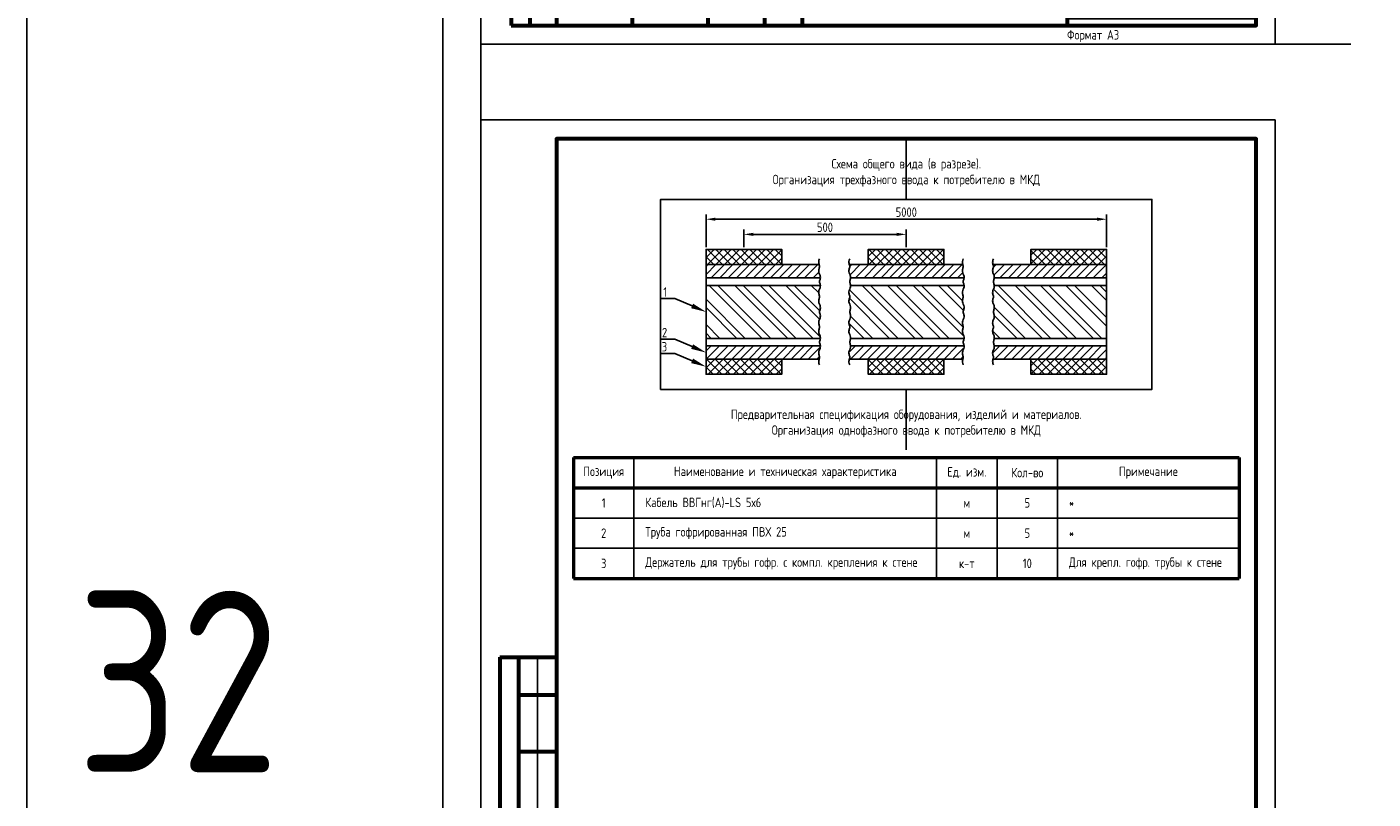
# Model space of a CAD drawing. Header units: millimetres. Extents: x -110 to 4101, y -10868 to 110.
# Tile 6 of 90: x -110 to 246, y -10017 to -9812. Entities that reach past the tile are written whole.
import ezdxf
from ezdxf import colors
from ezdxf.entities.mleader import LeaderData, LeaderLine
from ezdxf.enums import TextEntityAlignment as Align
from ezdxf.math import Vec2, Vec3

# ---------------------------------------------------------------- set-up
doc = ezdxf.new("R2010")
doc.units = ezdxf.units.MM
doc.layers.add('01.Вспомогательный_слой', color=1, linetype='Continuous', plot=False)
doc.layers.add('Формат', color=7, linetype='Continuous', lineweight=25)
doc.layers.add('Формат @ 1', color=7, linetype='Continuous', lineweight=25)
doc.styles.get("Standard").update_dxf_attribs({"font": 'arial.ttf'})
doc.styles.add('ЭП', font='GOST.TTF')
doc.dimstyles.new('ISO-25', dxfattribs={"dimtxt": 2.5, "dimasz": 2.5, "dimexe": 1.25, "dimexo": 0.625, "dimtad": 1, "dimtxsty": 'Standard', "dimcen": 2.5, "dimadec": 0, "dimazin": 0, "dimtfac": 1, "dimtmove": 0, "dimatfit": 3, "dimfxl": 1, "dimarcsym": 0})
picture_1 = doc.add_image_def('image3.png', size_in_pixel=(587, 136))
pattern_1 = [(45, (-213.2136, -228.4686), (-1.12253202, 1.12253202), []), (135, (-213.2136, -228.4686), (-1.12253202, -1.12253202), [])]

# ---------------------------------------------------------------- blocks, each defined once
blk = doc.blocks.new('*U78')
at = {"layer": 'Формат', "color": 7, "linetype": 'Continuous', "lineweight": 60}
for p, q in [((5, 150), (20, 150)), ((5, 150), (5, 85)), ((10, 150), (10, 85)), ((10, 140), (20, 140)), ((10, 125), (20, 125)), ((10, 105), (20, 105)), ((5, 85), (13, 85)), ((8, 85), (20, 85)), ((8, 85), (8, 0)), ((13, 85), (13, 0)), ((8, 60), (20, 60)), ((20, 55), (205, 55)), ((20, 55), (20, 0)), ((30, 55), (30, 30)), ((40, 55), (40, 0)), ((50, 55), (50, 30)), ((60, 55), (60, 0)), ((75, 55), (75, 0)), ((85, 55), (85, 0)), ((85, 45), (205, 45)), ((20, 35), (85, 35)), ((20, 30), (205, 30)), ((155, 30), (155, 0)), ((170, 30), (170, 15)), ((185, 30), (185, 15)), ((8, 25), (20, 25)), ((155, 25), (205, 25)), ((85, 15), (205, 15)), ((8, 0), (20, 0))]:
    blk.add_line(p, q, dxfattribs=at)
at = {"layer": 'Формат', "color": 7, "linetype": 'Continuous', "lineweight": 25}
for p, q in [((15, 150), (15, 85)), ((20, 50), (85, 50)), ((20, 45), (85, 45)), ((20, 40), (85, 40)), ((20, 25), (85, 25)), ((20, 20), (85, 20)), ((20, 15), (85, 15)), ((20, 10), (85, 10)), ((20, 5), (85, 5))]:
    blk.add_line(p, q, dxfattribs=at)
blk.add_lwpolyline([(0, -5), (210, -5), (210, 292), (0, 292)], close=True, dxfattribs=at)
at = {"layer": 'Формат', "color": 7, "linetype": 'Continuous', "lineweight": 60}
blk.add_lwpolyline([(20, 0), (205, 0), (205, 287), (20, 287)], close=True, dxfattribs=at)
at = {"layer": 'Формат', "color": 7, "linetype": 'Continuous', "lineweight": 25, "style": 'ЭП'}
blk.add_text('Согласовано', height=2.5, rotation=90, dxfattribs=at).set_placement((7.5, 86), align=Align.MIDDLE_LEFT)
for s, p in [('Взам. инв. №', (10.5, 72.5)), ('Подп. и дата', (10.5, 42.5)), ('Инв. № подл.', (10.5, 12.5))]:
    blk.add_text(s, height=2.5, rotation=90, dxfattribs=at).set_placement(p, align=Align.MIDDLE_CENTER)
for s, p in [('Изм.', (21.81, 31.25)), ('Кол.уч.', (30.38, 31.25)), ('Лист', (41.54, 31.25)), ('№док.', (50.89, 31.24)), ('Подп.', (63.99, 31.25)), ('Дата', (75.95, 31.25)), ('Стадия', (157.47, 26.25)), ('Лист', (173.99, 26.25)), ('Листов', (188.99, 26.25))]:
    blk.add_text(s, height=2.5, dxfattribs=at).set_placement(p)
at = {"layer": 'Формат', "color": 7, "linetype": 'Continuous', "lineweight": 25, "style": 'ЭП', "flags": 8}
for tag, p in [('СОГЛ_ФИО_1', (12.5, 106)), ('СОГЛ_ФИО_2', (17.5, 106)), ('СОГЛ_ДОЛЖ_1', (12.5, 86)), ('СОГЛ_ДОЛЖ_2', (17.5, 86))]:
    blk.add_attdef(tag, text='', height=2.5, rotation=90, dxfattribs=at).set_placement(p, align=Align.MIDDLE_LEFT)
for tag, height, p in [('ОБОЗНАЧЕНИЕ', 5, (145, 50)), ('ОБЪЕКТ', 2.5, (145, 37.5)), ('НАИМЕНОВАНИЕ', 2.5, (120, 22.5)), ('Стадия', 2.5, (162.5, 20)), ('Лист', 2.5, (177.5, 20)), ('Листов', 2.5, (195, 20)), ('НАИМ_ИЗОБРАЖЕНИЙ', 2.5, (120, 7.5))]:
    blk.add_attdef(tag, text='', height=height, dxfattribs=at).set_placement(p, align=Align.MIDDLE_CENTER)
for tag, p in [('изм.№', (21, 37.5)), ('изм.уч.', (31, 37.5)), ('изм.лист', (41, 37.5)), ('изм.№_док.', (50.5, 37.5)), ('изм_дата', (76, 37.5)), ('Должн_1', (21, 27.5)), ('ФИО_1', (41, 27.5)), ('дата_1', (76, 27.5)), ('ДОЛЖН_2', (21, 22.5)), ('ФИО_2', (41, 22.5)), ('дата_2', (76, 22.5)), ('Должн_3', (21, 17.5)), ('ФИО_3', (41, 17.5)), ('дата_3', (76, 17.5)), ('ДОЛЖН_4', (21, 12.5)), ('ФИО_4', (41, 12.5)), ('дата_4', (76, 12.5)), ('ДОЛЖН_5', (21, 7.5)), ('ФИО_5', (41, 7.5)), ('дата_5', (76, 7.5)), ('ДОЛЖН_6', (21, 2.5)), ('ФИО_6', (41, 2.5)), ('дата_6', (76, 2.5)), ('ФОРМ.ЛИСТА', (155, -2.5))]:
    blk.add_attdef(tag, text='', height=2.5, dxfattribs=at).set_placement(p, align=Align.MIDDLE_LEFT)
blk.add_attdef('N_ИНВ', text='', height=2.5, rotation=90, dxfattribs=at).set_placement((16.5, 12.5), align=Align.MIDDLE_CENTER)
at = {"ltscale": 0.2}
image = blk.add_image(picture_1, insert=(155, 1.71), size_in_units=(50, 11.58), dxfattribs=at)
image.dxf.flags = 7
blk = doc.blocks.new('*T129')
at = {"color": 0, "linetype": 'ByBlock', "lineweight": 50, "ltscale": 0.2, "transparency": 16777216}
for p, q in [((0, 0), (176, 0)), ((0, 0), (0, -32)), ((176, 0), (176, -32)), ((0, -8), (176, -8)), ((0, -32), (176, -32))]:
    blk.add_line(p, q, dxfattribs=at)
at = {"color": 0, "linetype": 'ByBlock', "ltscale": 0.2, "transparency": 16777216}
for p, q in [((16, 0), (16, -32)), ((96, 0), (96, -32)), ((112, 0), (112, -32)), ((128, 0), (128, -32)), ((0, -16), (16, -16)), ((0, -24), (16, -24)), ((96, -24), (112, -24))]:
    blk.add_line(p, q, dxfattribs=at)
at = {"color": 0, "linetype": 'ByBlock', "lineweight": -2, "ltscale": 0.2, "transparency": 16777216}
for p, q in [((16, -16), (176, -16)), ((16, -24), (96, -24)), ((112, -24), (176, -24))]:
    blk.add_line(p, q, dxfattribs=at)
at = {"color": 0, "ltscale": 0.2, "transparency": 16777216, "char_height": 2.5, "style": 'ЭП'}
for s, insert, width, attachment_point in [('{\\fGOST type A|b1|i0|c204|p34;Позиция}', (8, -4), 10, 5), ('{\\fGOST type A|b1|i0|c204|p34;Наименование и техническая характеристика}', (56, -4), 74, 5), ('{\\fGOST type A|b1|i0|c204|p34;Ед. изм.}', (104, -4), 10, 5), ('{\\fGOST type A|b1|i0|c204|p34;Кол-во}', (120, -4), 10, 5), ('{\\fGOST type A|b1|i0|c204|p34;Примечание}', (152, -4), 42, 5), ('1', (8, -12), 10, 5), ('Кабель ВВГнг(А)-LS 5х6', (19, -12), 74, 4), ('5', (120, -12), 10, 5), ('*', (131, -12), 42, 4), ('м', (104, -12), 10, 5), ('2', (8, -20), 10, 5), ('Труба гофрированная ПВХ 25', (19, -20), 74, 4), ('м', (104, -20), 10, 5), ('5', (120, -20), 10, 5), ('*', (131, -20), 42, 4), ('Держатель для трубы гофр. с компл. крепления к стене', (19, -28), 74, 4), ('Для крепл. гофр. трубы к стене', (131, -28), 42, 4), ('3', (8, -28), 10, 5), ('к-т', (104, -28), 10, 5), ('10', (120, -28), 10, 5)]:
    blk.add_mtext(s, dxfattribs=dict(at, insert=insert, width=width, attachment_point=attachment_point))
blk = doc.blocks.new('*D130')
at = {"color": 0, "lineweight": -2, "ltscale": 0.2, "transparency": 16777216}
for p, q in [((79.55, -9870.62), (79.55, -9866)), ((82.05, -9867.25), (119.95, -9867.25)), ((122.45, -9870.62), (122.45, -9866))]:
    blk.add_line(p, q, dxfattribs=at)
at = {"color": 0, "ltscale": 0.2, "transparency": 16777216}
for points in [[(82.05, -9866.83), (82.05, -9867.67), (79.55, -9867.25)], [(119.95, -9866.83), (119.95, -9867.67), (122.45, -9867.25)]]:
    blk.add_solid(points, dxfattribs=at)
at = {"layer": 'Defpoints', "color": 0, "ltscale": 0.2, "transparency": 16777216}
for p in [(122.45, -9867.25), (79.55, -9871.25), (122.45, -9871.25)]:
    blk.add_point(p, dxfattribs=at)
at = {"color": 0, "ltscale": 0.2, "transparency": 16777216, "insert": (101, -9865.38), "char_height": 2.5, "attachment_point": 5, "style": 'ЭП'}
blk.add_mtext('500', dxfattribs=at)
blk = doc.blocks.new('*D128')
at = {"color": 0, "lineweight": -2, "ltscale": 0.2, "transparency": 16777216}
for p, q in [((69.55, -9870.62), (69.55, -9862)), ((175.45, -9870.62), (175.45, -9862)), ((72.05, -9863.25), (172.95, -9863.25))]:
    blk.add_line(p, q, dxfattribs=at)
at = {"color": 0, "ltscale": 0.2, "transparency": 16777216}
for points in [[(72.05, -9862.83), (72.05, -9863.67), (69.55, -9863.25)], [(172.95, -9862.83), (172.95, -9863.67), (175.45, -9863.25)]]:
    blk.add_solid(points, dxfattribs=at)
at = {"layer": 'Defpoints', "color": 0, "ltscale": 0.2, "transparency": 16777216}
for p in [(175.45, -9863.25), (69.55, -9871.25), (175.45, -9871.25)]:
    blk.add_point(p, dxfattribs=at)
at = {"color": 0, "ltscale": 0.2, "transparency": 16777216, "insert": (122.5, -9861.38), "char_height": 2.5, "attachment_point": 5, "style": 'ЭП'}
blk.add_mtext('5000', dxfattribs=at)

msp = doc.modelspace()

# ---------------------------------------------------------------- hatches: boundary and pattern name
at = {"ltscale": 0.2}
h = msp.add_hatch(dxfattribs=at)
h.set_pattern_fill('ANSI37', color=256, scale=0.5)
h.set_pattern_definition(pattern_1)
h.paths.add_polyline_path([(89.553, -9875.25), (89.553, -9871.25), (69.553, -9871.25), (69.553, -9875.25)])
h.paths.add_polyline_path([(89.553, -9904.25), (89.553, -9900.25), (69.553, -9900.25), (69.553, -9904.25)])
h = msp.add_hatch(dxfattribs=at)
h.set_pattern_fill('ANSI37', color=256, scale=0.5)
h.set_pattern_definition(pattern_1)
h.paths.add_polyline_path([(132.447, -9875.25), (132.447, -9871.25), (112.447, -9871.25), (112.447, -9875.25)])
h.paths.add_polyline_path([(132.447, -9904.25), (132.447, -9900.25), (112.447, -9900.25), (112.447, -9904.25)])
h = msp.add_hatch(dxfattribs=at)
h.set_pattern_fill('ANSI37', color=256, scale=0.5)
h.set_pattern_definition(pattern_1)
h.paths.add_polyline_path([(175.447, -9875.25), (175.447, -9871.25), (155.447, -9871.25), (155.447, -9875.25)])
h.paths.add_polyline_path([(175.447, -9904.25), (175.447, -9900.25), (155.447, -9900.25), (155.447, -9904.25)])
h = msp.add_hatch(dxfattribs=at)
h.set_pattern_fill('ANSI31', color=256, scale=0.5)
h.set_pattern_definition([(45, (-213.2136, -228.4686), (-1.12253202, 1.12253202), [])])
h.paths.add_polyline_path([(99.421, -9876.339), (99.482, -9876.133), (99.532, -9875.938), (99.553, -9875.75), (99.532, -9875.562), (99.482, -9875.367), (99.447, -9875.25), (69.553, -9875.25), (69.553, -9878.75), (99.553, -9878.75), (99.553, -9877.75), (99.409, -9877.397), (99.342, -9877.086), (99.333, -9876.81), (99.365, -9876.562)])
h.paths.add_polyline_path([(99.532, -9899.562), (99.482, -9899.367), (99.421, -9899.161), (99.365, -9898.938), (99.333, -9898.69), (99.342, -9898.414), (99.409, -9898.103), (99.553, -9897.75), (99.553, -9896.75), (69.553, -9896.75), (69.553, -9900.25), (99.447, -9900.25), (99.482, -9900.133), (99.532, -9899.938), (99.553, -9899.75)])
h.paths.add_polyline_path([(137.409, -9877.397), (137.342, -9877.086), (137.333, -9876.81), (137.365, -9876.562), (137.421, -9876.339), (137.482, -9876.133), (137.532, -9875.938), (137.553, -9875.75), (137.532, -9875.562), (137.482, -9875.367), (137.447, -9875.25), (107.553, -9875.25), (107.553, -9877.75), (107.696, -9878.103), (107.764, -9878.414), (107.774, -9878.75), (137.553, -9878.75), (137.553, -9877.75)])
h.paths.add_polyline_path([(137.553, -9897.75), (137.553, -9896.75), (107.765, -9896.75), (107.772, -9896.81), (107.764, -9897.086), (107.696, -9897.397), (107.553, -9897.75), (107.553, -9900.25), (137.447, -9900.25), (137.482, -9900.133), (137.532, -9899.938), (137.553, -9899.75), (137.532, -9899.562), (137.482, -9899.367), (137.421, -9899.161), (137.365, -9898.938), (137.333, -9898.69), (137.342, -9898.414), (137.409, -9898.103)])
h.paths.add_polyline_path([(175.447, -9875.25), (145.553, -9875.25), (145.553, -9877.75), (145.696, -9878.103), (145.764, -9878.414), (145.774, -9878.75), (175.447, -9878.75)])
h.paths.add_polyline_path([(175.447, -9896.75), (145.765, -9896.75), (145.772, -9896.81), (145.764, -9897.086), (145.696, -9897.397), (145.553, -9897.75), (145.553, -9900.25), (175.447, -9900.25)])
h = msp.add_hatch(dxfattribs=at)
h.set_pattern_fill('ANSI32', color=256, scale=0.5, angle=90)
h.set_pattern_definition([(135, (-213.2136, -228.4686), (-3.367596, -3.367596), []), (135, (-213.2136, -226.2235), (-3.367596, -3.367596), [])])
h.paths.add_polyline_path([(99.765, -9894.75), (99.772, -9894.69), (99.764, -9894.414), (99.696, -9894.103), (99.553, -9893.75), (99.409, -9893.397), (99.342, -9893.086), (99.333, -9892.81), (99.365, -9892.563), (99.421, -9892.339), (99.482, -9892.133), (99.532, -9891.938), (99.553, -9891.75), (99.532, -9891.562), (99.482, -9891.367), (99.421, -9891.161), (99.365, -9890.938), (99.333, -9890.69), (99.342, -9890.414), (99.409, -9890.103), (99.553, -9889.75), (99.696, -9889.397), (99.764, -9889.086), (99.772, -9888.81), (99.74, -9888.562), (99.684, -9888.339), (99.623, -9888.133), (99.573, -9887.938), (99.553, -9887.75), (99.573, -9887.562), (99.623, -9887.367), (99.684, -9887.161), (99.74, -9886.938), (99.772, -9886.69), (99.764, -9886.414), (99.696, -9886.103), (99.553, -9885.75), (99.409, -9885.397), (99.342, -9885.086), (99.333, -9884.81), (99.365, -9884.562), (99.421, -9884.339), (99.482, -9884.133), (99.532, -9883.938), (99.553, -9883.75), (99.532, -9883.562), (99.482, -9883.367), (99.421, -9883.161), (99.365, -9882.938), (99.333, -9882.69), (99.342, -9882.414), (99.409, -9882.103), (99.553, -9881.75), (99.696, -9881.397), (99.764, -9881.086), (99.772, -9880.81), (99.765, -9880.75), (69.553, -9880.75), (69.553, -9894.75)])
h.paths.add_polyline_path([(137.765, -9894.75), (137.772, -9894.69), (137.764, -9894.414), (137.696, -9894.103), (137.553, -9893.75), (137.409, -9893.397), (137.342, -9893.086), (137.333, -9892.81), (137.365, -9892.563), (137.421, -9892.339), (137.482, -9892.133), (137.532, -9891.938), (137.553, -9891.75), (137.532, -9891.562), (137.482, -9891.367), (137.421, -9891.161), (137.365, -9890.938), (137.333, -9890.69), (137.342, -9890.414), (137.409, -9890.103), (137.553, -9889.75), (137.696, -9889.397), (137.764, -9889.086), (137.772, -9888.81), (137.74, -9888.562), (137.684, -9888.339), (137.623, -9888.133), (137.573, -9887.938), (137.553, -9887.75), (137.573, -9887.562), (137.623, -9887.367), (137.684, -9887.161), (137.74, -9886.938), (137.772, -9886.69), (137.764, -9886.414), (137.696, -9886.103), (137.553, -9885.75), (137.409, -9885.397), (137.342, -9885.086), (137.333, -9884.81), (137.365, -9884.562), (137.421, -9884.339), (137.482, -9884.133), (137.532, -9883.938), (137.553, -9883.75), (137.532, -9883.562), (137.482, -9883.367), (137.421, -9883.161), (137.365, -9882.938), (137.333, -9882.69), (137.342, -9882.414), (137.409, -9882.103), (137.553, -9881.75), (137.696, -9881.397), (137.764, -9881.086), (137.772, -9880.81), (137.765, -9880.75), (107.765, -9880.75), (107.772, -9880.81), (107.764, -9881.086), (107.696, -9881.397), (107.553, -9881.75), (107.409, -9882.103), (107.342, -9882.414), (107.333, -9882.69), (107.365, -9882.938), (107.421, -9883.161), (107.482, -9883.367), (107.532, -9883.562), (107.553, -9883.75), (107.532, -9883.938), (107.482, -9884.133), (107.421, -9884.339), (107.365, -9884.562), (107.333, -9884.81), (107.342, -9885.086), (107.409, -9885.397), (107.553, -9885.75), (107.696, -9886.103), (107.764, -9886.414), (107.772, -9886.69), (107.74, -9886.938), (107.684, -9887.161), (107.623, -9887.367), (107.573, -9887.562), (107.553, -9887.75), (107.573, -9887.938), (107.623, -9888.133), (107.684, -9888.339), (107.74, -9888.562), (107.772, -9888.81), (107.764, -9889.086), (107.696, -9889.397), (107.553, -9889.75), (107.409, -9890.103), (107.342, -9890.414), (107.333, -9890.69), (107.365, -9890.938), (107.421, -9891.161), (107.482, -9891.367), (107.532, -9891.562), (107.553, -9891.75), (107.532, -9891.938), (107.482, -9892.133), (107.421, -9892.339), (107.365, -9892.563), (107.333, -9892.81), (107.342, -9893.086), (107.409, -9893.397), (107.553, -9893.75), (107.696, -9894.103), (107.764, -9894.414), (107.774, -9894.75)])
h.paths.add_polyline_path([(175.447, -9894.75), (175.447, -9880.75), (145.765, -9880.75), (145.772, -9880.81), (145.764, -9881.086), (145.696, -9881.397), (145.553, -9881.75), (145.409, -9882.103), (145.342, -9882.414), (145.333, -9882.69), (145.365, -9882.938), (145.421, -9883.161), (145.482, -9883.367), (145.532, -9883.562), (145.553, -9883.75), (145.532, -9883.938), (145.482, -9884.133), (145.421, -9884.339), (145.365, -9884.562), (145.333, -9884.81), (145.342, -9885.086), (145.409, -9885.397), (145.553, -9885.75), (145.696, -9886.103), (145.764, -9886.414), (145.772, -9886.69), (145.74, -9886.938), (145.684, -9887.161), (145.623, -9887.367), (145.573, -9887.562), (145.553, -9887.75), (145.573, -9887.938), (145.623, -9888.133), (145.684, -9888.339), (145.74, -9888.562), (145.772, -9888.81), (145.764, -9889.086), (145.696, -9889.397), (145.553, -9889.75), (145.409, -9890.103), (145.342, -9890.414), (145.333, -9890.69), (145.365, -9890.938), (145.421, -9891.161), (145.482, -9891.367), (145.532, -9891.562), (145.553, -9891.75), (145.532, -9891.938), (145.482, -9892.133), (145.421, -9892.339), (145.365, -9892.563), (145.333, -9892.81), (145.342, -9893.086), (145.409, -9893.397), (145.553, -9893.75), (145.696, -9894.103), (145.764, -9894.414), (145.774, -9894.75)])

# ---------------------------------------------------------------- linework, layer by layer
for points in [[(-110, -10868), (2120, -10868), (2120, 110), (-110, 110)], [(69.553, -9875.25), (89.553, -9875.25), (89.553, -9871.25), (69.553, -9871.25)], [(112.447, -9875.25), (132.447, -9875.25), (132.447, -9871.25), (112.447, -9871.25)], [(155.447, -9875.25), (175.447, -9875.25), (175.447, -9871.25), (155.447, -9871.25)], [(69.553, -9900.25), (89.553, -9900.25), (89.553, -9904.25), (69.553, -9904.25)], [(112.447, -9900.25), (132.447, -9900.25), (132.447, -9904.25), (112.447, -9904.25)], [(155.447, -9900.25), (175.447, -9900.25), (175.447, -9904.25), (155.447, -9904.25)]]:
    msp.add_lwpolyline(points, close=True, dxfattribs=at)
for points in [[(99.447, -9900.25), (69.553, -9900.25), (69.553, -9875.25), (99.447, -9875.25)], [(69.553, -9900.25), (69.553, -9896.75), (69.553, -9894.75), (69.553, -9880.75), (69.553, -9878.75), (69.553, -9875.25)], [(99.553, -9873.75), (99.409, -9874.103), (99.342, -9874.414), (99.333, -9874.69), (99.365, -9874.938), (99.421, -9875.161), (99.482, -9875.367), (99.532, -9875.562), (99.553, -9875.75), (99.532, -9875.938), (99.482, -9876.133), (99.421, -9876.339), (99.365, -9876.562), (99.333, -9876.81), (99.342, -9877.086), (99.409, -9877.397), (99.553, -9877.75)], [(107.553, -9873.75), (107.409, -9874.103), (107.342, -9874.414), (107.333, -9874.69), (107.365, -9874.938), (107.421, -9875.161), (107.482, -9875.367), (107.532, -9875.562), (107.553, -9875.75), (107.532, -9875.938), (107.482, -9876.133), (107.421, -9876.339), (107.365, -9876.562), (107.333, -9876.81), (107.342, -9877.086), (107.409, -9877.397), (107.553, -9877.75)], [(107.447, -9875.25), (137.447, -9875.25)], [(137.553, -9873.75), (137.409, -9874.103), (137.342, -9874.414), (137.333, -9874.69), (137.365, -9874.938), (137.421, -9875.161), (137.482, -9875.367), (137.532, -9875.562), (137.553, -9875.75), (137.532, -9875.938), (137.482, -9876.133), (137.421, -9876.339), (137.365, -9876.562), (137.333, -9876.81), (137.342, -9877.086), (137.409, -9877.397), (137.553, -9877.75)], [(145.553, -9873.75), (145.409, -9874.103), (145.342, -9874.414), (145.333, -9874.69), (145.365, -9874.938), (145.421, -9875.161), (145.482, -9875.367), (145.532, -9875.562), (145.553, -9875.75), (145.532, -9875.938), (145.482, -9876.133), (145.421, -9876.339), (145.365, -9876.562), (145.333, -9876.81), (145.342, -9877.086), (145.409, -9877.397), (145.553, -9877.75)], [(145.447, -9900.25), (175.447, -9900.25), (175.447, -9875.25), (145.447, -9875.25)], [(99.765, -9896.75), (69.553, -9896.75), (69.553, -9878.75), (99.765, -9878.75)], [(99.765, -9896.75), (69.553, -9896.75), (69.553, -9878.75), (99.765, -9878.75)], [(99.553, -9877.75), (99.696, -9878.103), (99.764, -9878.414), (99.772, -9878.69), (99.74, -9878.938), (99.684, -9879.161), (99.623, -9879.367), (99.573, -9879.562), (99.553, -9879.75), (99.573, -9879.938), (99.623, -9880.133), (99.684, -9880.339), (99.74, -9880.562), (99.772, -9880.81), (99.764, -9881.086), (99.696, -9881.397), (99.553, -9881.75)], [(107.553, -9877.75), (107.696, -9878.103), (107.764, -9878.414), (107.772, -9878.69), (107.74, -9878.938), (107.684, -9879.161), (107.623, -9879.367), (107.573, -9879.562), (107.553, -9879.75), (107.573, -9879.938), (107.623, -9880.133), (107.684, -9880.339), (107.74, -9880.562), (107.772, -9880.81), (107.764, -9881.086), (107.696, -9881.397), (107.553, -9881.75)], [(107.765, -9878.75), (137.765, -9878.75)], [(107.765, -9878.75), (137.765, -9878.75)], [(137.553, -9877.75), (137.696, -9878.103), (137.764, -9878.414), (137.772, -9878.69), (137.74, -9878.938), (137.684, -9879.161), (137.623, -9879.367), (137.573, -9879.562), (137.553, -9879.75), (137.573, -9879.938), (137.623, -9880.133), (137.684, -9880.339), (137.74, -9880.562), (137.772, -9880.81), (137.764, -9881.086), (137.696, -9881.397), (137.553, -9881.75)], [(145.553, -9877.75), (145.696, -9878.103), (145.764, -9878.414), (145.772, -9878.69), (145.74, -9878.938), (145.684, -9879.161), (145.623, -9879.367), (145.573, -9879.562), (145.553, -9879.75), (145.573, -9879.938), (145.623, -9880.133), (145.684, -9880.339), (145.74, -9880.562), (145.772, -9880.81), (145.764, -9881.086), (145.696, -9881.397), (145.553, -9881.75)], [(145.765, -9896.75), (175.447, -9896.75), (175.447, -9878.75), (145.765, -9878.75)], [(145.765, -9896.75), (175.447, -9896.75), (175.447, -9878.75), (145.765, -9878.75)], [(99.765, -9894.75), (69.553, -9894.75), (69.553, -9880.75), (99.765, -9880.75)], [(99.553, -9881.75), (99.409, -9882.103), (99.342, -9882.414), (99.333, -9882.69), (99.365, -9882.938), (99.421, -9883.161), (99.482, -9883.367), (99.532, -9883.562), (99.553, -9883.75), (99.532, -9883.938), (99.482, -9884.133), (99.421, -9884.339), (99.365, -9884.562), (99.333, -9884.81), (99.342, -9885.086), (99.409, -9885.397), (99.553, -9885.75)], [(107.553, -9881.75), (107.409, -9882.103), (107.342, -9882.414), (107.333, -9882.69), (107.365, -9882.938), (107.421, -9883.161), (107.482, -9883.367), (107.532, -9883.562), (107.553, -9883.75), (107.532, -9883.938), (107.482, -9884.133), (107.421, -9884.339), (107.365, -9884.562), (107.333, -9884.81), (107.342, -9885.086), (107.409, -9885.397), (107.553, -9885.75)], [(107.765, -9880.75), (137.765, -9880.75)], [(137.553, -9881.75), (137.409, -9882.103), (137.342, -9882.414), (137.333, -9882.69), (137.365, -9882.938), (137.421, -9883.161), (137.482, -9883.367), (137.532, -9883.562), (137.553, -9883.75), (137.532, -9883.938), (137.482, -9884.133), (137.421, -9884.339), (137.365, -9884.562), (137.333, -9884.81), (137.342, -9885.086), (137.409, -9885.397), (137.553, -9885.75)], [(145.553, -9881.75), (145.409, -9882.103), (145.342, -9882.414), (145.333, -9882.69), (145.365, -9882.938), (145.421, -9883.161), (145.482, -9883.367), (145.532, -9883.562), (145.553, -9883.75), (145.532, -9883.938), (145.482, -9884.133), (145.421, -9884.339), (145.365, -9884.562), (145.333, -9884.81), (145.342, -9885.086), (145.409, -9885.397), (145.553, -9885.75)], [(145.765, -9894.75), (175.447, -9894.75), (175.447, -9880.75), (145.765, -9880.75)], [(99.553, -9885.75), (99.696, -9886.103), (99.764, -9886.414), (99.772, -9886.69), (99.74, -9886.938), (99.684, -9887.161), (99.623, -9887.367), (99.573, -9887.562), (99.553, -9887.75), (99.573, -9887.938), (99.623, -9888.133), (99.684, -9888.339), (99.74, -9888.562), (99.772, -9888.81), (99.764, -9889.086), (99.696, -9889.397), (99.553, -9889.75)], [(107.553, -9885.75), (107.696, -9886.103), (107.764, -9886.414), (107.772, -9886.69), (107.74, -9886.938), (107.684, -9887.161), (107.623, -9887.367), (107.573, -9887.562), (107.553, -9887.75), (107.573, -9887.938), (107.623, -9888.133), (107.684, -9888.339), (107.74, -9888.562), (107.772, -9888.81), (107.764, -9889.086), (107.696, -9889.397), (107.553, -9889.75)], [(137.553, -9885.75), (137.696, -9886.103), (137.764, -9886.414), (137.772, -9886.69), (137.74, -9886.938), (137.684, -9887.161), (137.623, -9887.367), (137.573, -9887.562), (137.553, -9887.75), (137.573, -9887.938), (137.623, -9888.133), (137.684, -9888.339), (137.74, -9888.562), (137.772, -9888.81), (137.764, -9889.086), (137.696, -9889.397), (137.553, -9889.75)], [(145.553, -9885.75), (145.696, -9886.103), (145.764, -9886.414), (145.772, -9886.69), (145.74, -9886.938), (145.684, -9887.161), (145.623, -9887.367), (145.573, -9887.562), (145.553, -9887.75), (145.573, -9887.938), (145.623, -9888.133), (145.684, -9888.339), (145.74, -9888.562), (145.772, -9888.81), (145.764, -9889.086), (145.696, -9889.397), (145.553, -9889.75)], [(99.553, -9889.75), (99.409, -9890.103), (99.342, -9890.414), (99.333, -9890.69), (99.365, -9890.938), (99.421, -9891.161), (99.482, -9891.367), (99.532, -9891.562), (99.553, -9891.75), (99.532, -9891.938), (99.482, -9892.133), (99.421, -9892.339), (99.365, -9892.563), (99.333, -9892.81), (99.342, -9893.086), (99.409, -9893.397), (99.553, -9893.75)], [(107.553, -9889.75), (107.409, -9890.103), (107.342, -9890.414), (107.333, -9890.69), (107.365, -9890.938), (107.421, -9891.161), (107.482, -9891.367), (107.532, -9891.562), (107.553, -9891.75), (107.532, -9891.938), (107.482, -9892.133), (107.421, -9892.339), (107.365, -9892.563), (107.333, -9892.81), (107.342, -9893.086), (107.409, -9893.397), (107.553, -9893.75)], [(137.553, -9889.75), (137.409, -9890.103), (137.342, -9890.414), (137.333, -9890.69), (137.365, -9890.938), (137.421, -9891.161), (137.482, -9891.367), (137.532, -9891.562), (137.553, -9891.75), (137.532, -9891.938), (137.482, -9892.133), (137.421, -9892.339), (137.365, -9892.563), (137.333, -9892.81), (137.342, -9893.086), (137.409, -9893.397), (137.553, -9893.75)], [(145.553, -9889.75), (145.409, -9890.103), (145.342, -9890.414), (145.333, -9890.69), (145.365, -9890.938), (145.421, -9891.161), (145.482, -9891.367), (145.532, -9891.562), (145.553, -9891.75), (145.532, -9891.938), (145.482, -9892.133), (145.421, -9892.339), (145.365, -9892.563), (145.333, -9892.81), (145.342, -9893.086), (145.409, -9893.397), (145.553, -9893.75)], [(99.553, -9893.75), (99.696, -9894.103), (99.764, -9894.414), (99.772, -9894.69), (99.74, -9894.938), (99.684, -9895.161), (99.623, -9895.367), (99.573, -9895.562), (99.553, -9895.75), (99.573, -9895.938), (99.623, -9896.133), (99.684, -9896.339), (99.74, -9896.563), (99.772, -9896.81), (99.764, -9897.086), (99.696, -9897.397), (99.553, -9897.75)], [(107.553, -9893.75), (107.696, -9894.103), (107.764, -9894.414), (107.772, -9894.69), (107.74, -9894.938), (107.684, -9895.161), (107.623, -9895.367), (107.573, -9895.562), (107.553, -9895.75), (107.573, -9895.938), (107.623, -9896.133), (107.684, -9896.339), (107.74, -9896.563), (107.772, -9896.81), (107.764, -9897.086), (107.696, -9897.397), (107.553, -9897.75)], [(137.553, -9893.75), (137.696, -9894.103), (137.764, -9894.414), (137.772, -9894.69), (137.74, -9894.938), (137.684, -9895.161), (137.623, -9895.367), (137.573, -9895.562), (137.553, -9895.75), (137.573, -9895.938), (137.623, -9896.133), (137.684, -9896.339), (137.74, -9896.563), (137.772, -9896.81), (137.764, -9897.086), (137.696, -9897.397), (137.553, -9897.75)], [(145.553, -9893.75), (145.696, -9894.103), (145.764, -9894.414), (145.772, -9894.69), (145.74, -9894.938), (145.684, -9895.161), (145.623, -9895.367), (145.573, -9895.562), (145.553, -9895.75), (145.573, -9895.938), (145.623, -9896.133), (145.684, -9896.339), (145.74, -9896.563), (145.772, -9896.81), (145.764, -9897.086), (145.696, -9897.397), (145.553, -9897.75)], [(99.553, -9897.75), (99.409, -9898.103), (99.342, -9898.414), (99.333, -9898.69), (99.365, -9898.938), (99.421, -9899.161), (99.482, -9899.367), (99.532, -9899.562), (99.553, -9899.75), (99.532, -9899.938), (99.482, -9900.133), (99.421, -9900.339), (99.365, -9900.563), (99.333, -9900.81), (99.342, -9901.086), (99.409, -9901.397), (99.553, -9901.75)], [(107.553, -9897.75), (107.409, -9898.103), (107.342, -9898.414), (107.333, -9898.69), (107.365, -9898.938), (107.421, -9899.161), (107.482, -9899.367), (107.532, -9899.562), (107.553, -9899.75), (107.532, -9899.938), (107.482, -9900.133), (107.421, -9900.339), (107.365, -9900.563), (107.333, -9900.81), (107.342, -9901.086), (107.409, -9901.397), (107.553, -9901.75)], [(137.765, -9894.75), (107.765, -9894.75)], [(137.765, -9896.75), (107.765, -9896.75)], [(137.765, -9896.75), (107.765, -9896.75)], [(137.553, -9897.75), (137.409, -9898.103), (137.342, -9898.414), (137.333, -9898.69), (137.365, -9898.938), (137.421, -9899.161), (137.482, -9899.367), (137.532, -9899.562), (137.553, -9899.75), (137.532, -9899.938), (137.482, -9900.133), (137.421, -9900.339), (137.365, -9900.563), (137.333, -9900.81), (137.342, -9901.086), (137.409, -9901.397), (137.553, -9901.75)], [(145.553, -9897.75), (145.409, -9898.103), (145.342, -9898.414), (145.333, -9898.69), (145.365, -9898.938), (145.421, -9899.161), (145.482, -9899.367), (145.532, -9899.562), (145.553, -9899.75), (145.532, -9899.938), (145.482, -9900.133), (145.421, -9900.339), (145.365, -9900.563), (145.333, -9900.81), (145.342, -9901.086), (145.409, -9901.397), (145.553, -9901.75)], [(137.447, -9900.25), (107.447, -9900.25)]]:
    msp.add_lwpolyline(points, dxfattribs=at)
at = {"layer": '01.Вспомогательный_слой', "ltscale": 0.2}
for points in [[(0, 0), (2040, 0), (2040, -10788), (0, -10788)], [(57.553, -9908.25), (187.447, -9908.25), (187.447, -9858), (57.553, -9858)]]:
    msp.add_lwpolyline(points, close=True, dxfattribs=at)
at = {"layer": '01.Вспомогательный_слой'}
for points in [[(10, -9817), (10, -9837)], [(220, -9817), (240, -9817)]]:
    msp.add_lwpolyline(points, dxfattribs=at)
at = {"layer": '01.Вспомогательный_слой', "ltscale": 0.2}
for points in [[(122.5, -9842), (122.5, -9858)], [(122.5, -9908.25), (122.5, -9924.25)]]:
    msp.add_lwpolyline(points, dxfattribs=at)

# ---------------------------------------------------------------- block references
msp.add_blockref('*T129', (34.5, -9926.25))
at = {"layer": 'Формат @ 1', "ltscale": 0.7}
ref = msp.add_blockref('*U78', (10, -9812), dxfattribs=at)
ref.add_attrib('ОБОЗНАЧЕНИЕ', 'ИСУЭ-2019.ТТР', dxfattribs={"layer": 'Формат', "color": 7, "linetype": 'Continuous', "lineweight": 25, "height": 5, "style": 'ЭП', "flags": 8}).set_placement((155, -9762), align=Align.MIDDLE_CENTER)
ref.add_attrib('Стадия', 'П', dxfattribs={"layer": 'Формат', "color": 7, "linetype": 'Continuous', "lineweight": 25, "height": 2.5, "style": 'ЭП', "flags": 8}).set_placement((172.5, -9792), align=Align.MIDDLE_CENTER)
ref.add_attrib('Лист', '31', dxfattribs={"layer": 'Формат', "color": 7, "linetype": 'Continuous', "lineweight": 25, "height": 2.5, "style": 'ЭП', "flags": 8}).set_placement((187.5, -9792), align=Align.MIDDLE_CENTER)
ref.add_attrib('Листов', '1', dxfattribs={"layer": 'Формат', "color": 7, "linetype": 'Continuous', "lineweight": 25, "height": 2.5, "style": 'ЭП', "flags": 8}).set_placement((205, -9792), align=Align.MIDDLE_CENTER)
ref.add_attrib('ОБЪЕКТ_001', 'Альбом типовых технических решений по организации', (119.689, -9773.31), dxfattribs={"layer": 'Формат', "color": 7, "linetype": 'Continuous', "lineweight": 25, "height": 2.5, "style": 'ЭП', "flags": 8})
ref.add_attrib('НАИМЕНОВАНИЕ_001', 'Организация ввода.', (117.63, -9788.667), dxfattribs={"layer": 'Формат', "color": 7, "linetype": 'Continuous', "lineweight": 25, "height": 2.5, "style": 'ЭП', "flags": 8})
ref.add_attrib('НАИМ_ИЗОБРАЖЕНИЙ_001', 'Организация однофазного ввода', (109.193, -9803.303), dxfattribs={"layer": 'Формат', "color": 7, "linetype": 'Continuous', "lineweight": 25, "height": 2.5, "style": 'ЭП', "flags": 8})
ref.add_attrib('Должн_1', 'Разраб.', dxfattribs={"layer": 'Формат', "color": 7, "linetype": 'Continuous', "lineweight": 25, "height": 2.5, "style": 'ЭП', "flags": 8}).set_placement((31, -9784.5), align=Align.MIDDLE_LEFT)
ref.add_attrib('ДОЛЖН_2', 'Проверил', dxfattribs={"layer": 'Формат', "color": 7, "linetype": 'Continuous', "lineweight": 25, "height": 2.5, "style": 'ЭП', "flags": 8}).set_placement((31, -9789.5), align=Align.MIDDLE_LEFT)
ref.add_attrib('дата_1', '02.19', dxfattribs={"layer": 'Формат', "color": 7, "linetype": 'Continuous', "lineweight": 25, "height": 2.5, "style": 'ЭП', "flags": 8}).set_placement((86, -9784.5), align=Align.MIDDLE_LEFT)
ref.add_attrib('дата_2', '02.19', dxfattribs={"layer": 'Формат', "color": 7, "linetype": 'Continuous', "lineweight": 25, "height": 2.5, "style": 'ЭП', "flags": 8}).set_placement((86, -9789.5), align=Align.MIDDLE_LEFT)
ref.add_attrib('ФОРМ.ЛИСТА', 'Формат А3', dxfattribs={"layer": 'Формат', "color": 7, "linetype": 'Continuous', "lineweight": 25, "height": 2.5, "style": 'ЭП', "flags": 8}).set_placement((165, -9814.5), align=Align.MIDDLE_LEFT)
ref.add_attrib('ОБЪЕКТ_002', 'систем учета электроэнергии на присоединениях напряжением 0,4 кВ и выше', (104.554, -9777.477), dxfattribs={"layer": 'Формат', "color": 7, "linetype": 'Continuous', "lineweight": 25, "height": 2.5, "style": 'ЭП'})
ref.add_attrib('НАИМЕНОВАНИЕ_002', 'ТТР №31', (124.554, -9792.833), dxfattribs={"layer": 'Формат', "color": 7, "linetype": 'Continuous', "lineweight": 25, "height": 2.5, "style": 'ЭП'})
ref.add_attrib('НАИМ_ИЗОБРАЖЕНИЙ_002', 'к потребителю в МКД', (115.803, -9807.484), dxfattribs={"layer": 'Формат', "color": 7, "linetype": 'Continuous', "lineweight": 25, "height": 2.5, "style": 'ЭП'})
ref = msp.add_blockref('*U78', (10, -10129), dxfattribs=at)
ref.add_attrib('ОБОЗНАЧЕНИЕ', 'ИСУЭ-2019.ТТР', dxfattribs={"layer": 'Формат', "color": 7, "linetype": 'Continuous', "lineweight": 25, "height": 5, "style": 'ЭП', "flags": 8}).set_placement((155, -10079), align=Align.MIDDLE_CENTER)
ref.add_attrib('Стадия', 'П', dxfattribs={"layer": 'Формат', "color": 7, "linetype": 'Continuous', "lineweight": 25, "height": 2.5, "style": 'ЭП', "flags": 8}).set_placement((172.5, -10109), align=Align.MIDDLE_CENTER)
ref.add_attrib('Лист', '32', dxfattribs={"layer": 'Формат', "color": 7, "linetype": 'Continuous', "lineweight": 25, "height": 2.5, "style": 'ЭП', "flags": 8}).set_placement((187.5, -10109), align=Align.MIDDLE_CENTER)
ref.add_attrib('Листов', '1', dxfattribs={"layer": 'Формат', "color": 7, "linetype": 'Continuous', "lineweight": 25, "height": 2.5, "style": 'ЭП', "flags": 8}).set_placement((205, -10109), align=Align.MIDDLE_CENTER)
ref.add_attrib('ОБЪЕКТ_001', 'Альбом типовых технических решений по организации', (119.689, -10090.31), dxfattribs={"layer": 'Формат', "color": 7, "linetype": 'Continuous', "lineweight": 25, "height": 2.5, "style": 'ЭП', "flags": 8})
ref.add_attrib('НАИМЕНОВАНИЕ_001', 'Организация ввода.', (117.63, -10105.667), dxfattribs={"layer": 'Формат', "color": 7, "linetype": 'Continuous', "lineweight": 25, "height": 2.5, "style": 'ЭП', "flags": 8})
ref.add_attrib('НАИМ_ИЗОБРАЖЕНИЙ_001', 'Организация трехфазного ввода', (108.925, -10120.303), dxfattribs={"layer": 'Формат', "color": 7, "linetype": 'Continuous', "lineweight": 25, "height": 2.5, "style": 'ЭП', "flags": 8})
ref.add_attrib('Должн_1', 'Разраб.', dxfattribs={"layer": 'Формат', "color": 7, "linetype": 'Continuous', "lineweight": 25, "height": 2.5, "style": 'ЭП', "flags": 8}).set_placement((31, -10101.5), align=Align.MIDDLE_LEFT)
ref.add_attrib('ДОЛЖН_2', 'Проверил', dxfattribs={"layer": 'Формат', "color": 7, "linetype": 'Continuous', "lineweight": 25, "height": 2.5, "style": 'ЭП', "flags": 8}).set_placement((31, -10106.5), align=Align.MIDDLE_LEFT)
ref.add_attrib('дата_1', '02.19', dxfattribs={"layer": 'Формат', "color": 7, "linetype": 'Continuous', "lineweight": 25, "height": 2.5, "style": 'ЭП', "flags": 8}).set_placement((86, -10101.5), align=Align.MIDDLE_LEFT)
ref.add_attrib('дата_2', '02.19', dxfattribs={"layer": 'Формат', "color": 7, "linetype": 'Continuous', "lineweight": 25, "height": 2.5, "style": 'ЭП', "flags": 8}).set_placement((86, -10106.5), align=Align.MIDDLE_LEFT)
ref.add_attrib('ФОРМ.ЛИСТА', 'Формат А3', dxfattribs={"layer": 'Формат', "color": 7, "linetype": 'Continuous', "lineweight": 25, "height": 2.5, "style": 'ЭП', "flags": 8}).set_placement((165, -10131.5), align=Align.MIDDLE_LEFT)
ref.add_attrib('ОБЪЕКТ_002', 'систем учета электроэнергии на присоединениях напряжением 0,4 кВ и выше', (104.554, -10094.477), dxfattribs={"layer": 'Формат', "color": 7, "linetype": 'Continuous', "lineweight": 25, "height": 2.5, "style": 'ЭП'})
ref.add_attrib('НАИМЕНОВАНИЕ_002', 'ТТР №32', (124.279, -10109.833), dxfattribs={"layer": 'Формат', "color": 7, "linetype": 'Continuous', "lineweight": 25, "height": 2.5, "style": 'ЭП'})
ref.add_attrib('НАИМ_ИЗОБРАЖЕНИЙ_002', 'к потребителю в МКД', (115.803, -10124.484), dxfattribs={"layer": 'Формат', "color": 7, "linetype": 'Continuous', "lineweight": 25, "height": 2.5, "style": 'ЭП'})

# ---------------------------------------------------------------- texts
at = {"char_height": 2.5, "width": 176, "attachment_point": 5, "style": 'ЭП'}
for s, insert in [('Схема общего вида (в разрезе).\\PОрганизация трехфазного ввода к потребителю в МКД', (122.5, -9851)), ('Предварительная спецификация оборудования, изделий и материалов.\\PОрганизация однофазного ввода к потребителю в МКД', (122.5, -9917.25))]:
    msp.add_mtext(s, dxfattribs=dict(at, insert=insert))
at = {"color": 3, "insert": (-70, -9985.5), "char_height": 48, "width": 8, "attachment_point": 5, "style": 'ЭП'}
msp.add_mtext('32', dxfattribs=at)

# ---------------------------------------------------------------- dimensions: what is measured, and where the dimension line sits
at = {"ltscale": 0.2}
for base, p1, p2, text, picture, middle in [((175.447, -9863.25), (69.553, -9871.25), (175.447, -9871.25), '5000', '*D128', (122.5, -9863.25)), ((122.447, -9867.25), (79.553, -9871.25), (122.447, -9871.25), '500', '*D130', (101, -9867.25))]:
    dim = msp.add_linear_dim(base=base, p1=p1, p2=p2, text=text, dimstyle='ISO-25', override={"dimtxsty": 'ЭП'}, dxfattribs=at)
    dim.commit()
    dim.dimension.update_dxf_attribs({"geometry": picture, "text_midpoint": middle, "dimtype": 160})

# ---------------------------------------------------------------- leaders
ml = msp.add_multileader_mtext('Standard')
ml.set_content('{\\C256;1}', color=250, style='ЭП')
ml.set_leader_properties()
ml.build(insert=Vec2(0, 0))
ml.multileader.update_dxf_attribs({"text_left_attachment_type": 5, "text_right_attachment_type": 5, "dogleg_length": 0})
ctx = ml.context
ctx.base_point, ctx.char_height, ctx.plane_origin = Vec3(56.559, -9884.229), 2.5, Vec3(69.52, -9888.747)
ctx.left_attachment, ctx.right_attachment, ctx.text_align_type = 5, 5, 2
notes = []
notes.append((ctx, [(1, (1, 1, 0), (61.271, -9884.229), (-1, 0), 0, [(0, [(69.553, -9887.75)], 0, [])])]))
ctx.mtext.insert, ctx.mtext.alignment, ctx.mtext.flow_direction = Vec3(59.271, -9881.229), 3, 5
ml = msp.add_multileader_mtext('Standard')
ml.set_content('{\\C256;2}', color=250, style='ЭП')
ml.set_leader_properties()
ml.build(insert=Vec2(0, 0))
ml.multileader.update_dxf_attribs({"text_left_attachment_type": 5, "text_right_attachment_type": 5, "dogleg_length": 0})
ctx = ml.context
ctx.base_point, ctx.char_height, ctx.plane_origin = Vec3(56.009, -9894.979), 2.5, Vec3(69.52, -9899.497)
ctx.left_attachment, ctx.right_attachment, ctx.text_align_type = 5, 5, 2
notes.append((ctx, [(1, (1, 1, 0), (61.271, -9894.979), (-1, 0), 0, [(0, [(69.553, -9898.5)], 0, [])])]))
ctx.mtext.insert, ctx.mtext.alignment, ctx.mtext.flow_direction = Vec3(59.271, -9891.979), 3, 5
ml = msp.add_multileader_mtext('Standard')
ml.set_content('{\\C256;3}', color=250, style='ЭП')
ml.set_leader_properties()
ml.build(insert=Vec2(0, 0))
ml.multileader.update_dxf_attribs({"text_left_attachment_type": 5, "text_right_attachment_type": 5, "dogleg_length": 0})
ctx = ml.context
ctx.base_point, ctx.char_height, ctx.plane_origin = Vec3(56.2, -9898.729), 2.5, Vec3(69.52, -9903.247)
ctx.left_attachment, ctx.right_attachment, ctx.text_align_type = 5, 5, 2
notes.append((ctx, [(1, (1, 1, 0), (61.271, -9898.729), (-1, 0), 0, [(0, [(69.553, -9902.25)], 0, [])])]))
ctx.mtext.insert, ctx.mtext.alignment, ctx.mtext.flow_direction = Vec3(59.271, -9895.729), 3, 5
for ctx, leaders in notes:
    for number, flags, end, landing, length, lines in leaders:
        leader = LeaderData()
        leader.index, (leader.has_last_leader_line, leader.has_dogleg_vector, leader.attachment_direction) = number, flags
        leader.last_leader_point, leader.dogleg_vector, leader.dogleg_length = Vec3(end), Vec3(landing), length
        for number, points, colour, breaks in lines:
            line = LeaderLine()
            line.index, line.vertices, line.color, line.breaks = number, Vec3.list(points), colors.encode_raw_color(colour), breaks
            leader.lines.append(line)
        ctx.leaders.append(leader)

doc.saveas('drawing.dxf')
